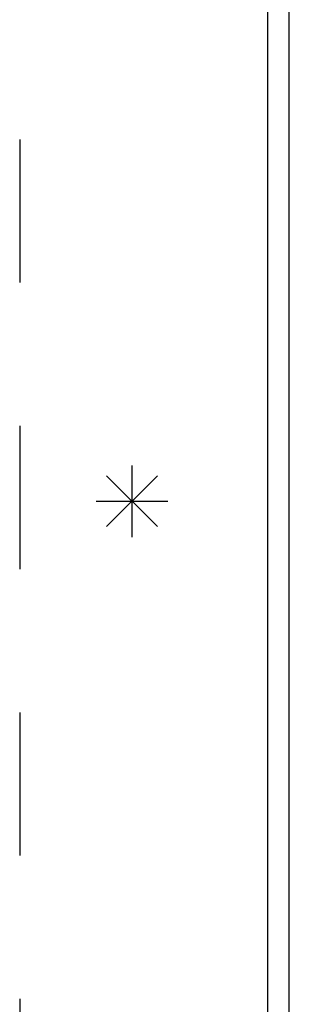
# Model space of a CAD drawing. Header units: inches. Extents: x 0 to 72.6, y 0 to 47.
# Tile 5 of 16: x 33.644 to 34.394, y 5.486 to 8.23. Entities that reach past the tile are written whole.
import ezdxf

# ---------------------------------------------------------------- set-up
doc = ezdxf.new("R2010")
doc.units = ezdxf.units.IN
doc.header["$LTSCALE"] = 3.990854
doc.header["$MEASUREMENT"] = 0
doc.linetypes.add('HIDDEN', pattern=[0.2, 0.1, -0.1])
doc.layers.get('0').update_dxf_attribs({"linetype": 'CONTINUOUS'})
doc.layers.add('DEFAULT_2', color=8, linetype='HIDDEN')
doc.layers.add('SPOTWELD_COSMETICS', color=7, linetype='CONTINUOUS')

msp = doc.modelspace()

# ---------------------------------------------------------------- linework, layer by layer
at = {"color": 3, "linetype": 'Continuous'}
for p, q in [((34.3339, 1.9999), (34.3339, 9.1969)), ((34.3939, 1.9999), (34.3939, 9.1969))]:
    msp.add_line(p, q, dxfattribs=at)
at = {"layer": 'DEFAULT_2', "color": 8, "linetype": 'HIDDEN'}
msp.add_line((33.6439, 9.4923), (33.6439, 2.4509), dxfattribs=at)
at = {"layer": 'SPOTWELD_COSMETICS', "color": 40, "linetype": 'Continuous'}
for p, q in [((33.9564, 6.7879), (33.9564, 6.9879)), ((33.8857, 6.8172), (34.0271, 6.9587)), ((33.8857, 6.9587), (34.0271, 6.8172)), ((33.8564, 6.8879), (34.0564, 6.8879))]:
    msp.add_line(p, q, dxfattribs=at)

doc.saveas('drawing.dxf')
